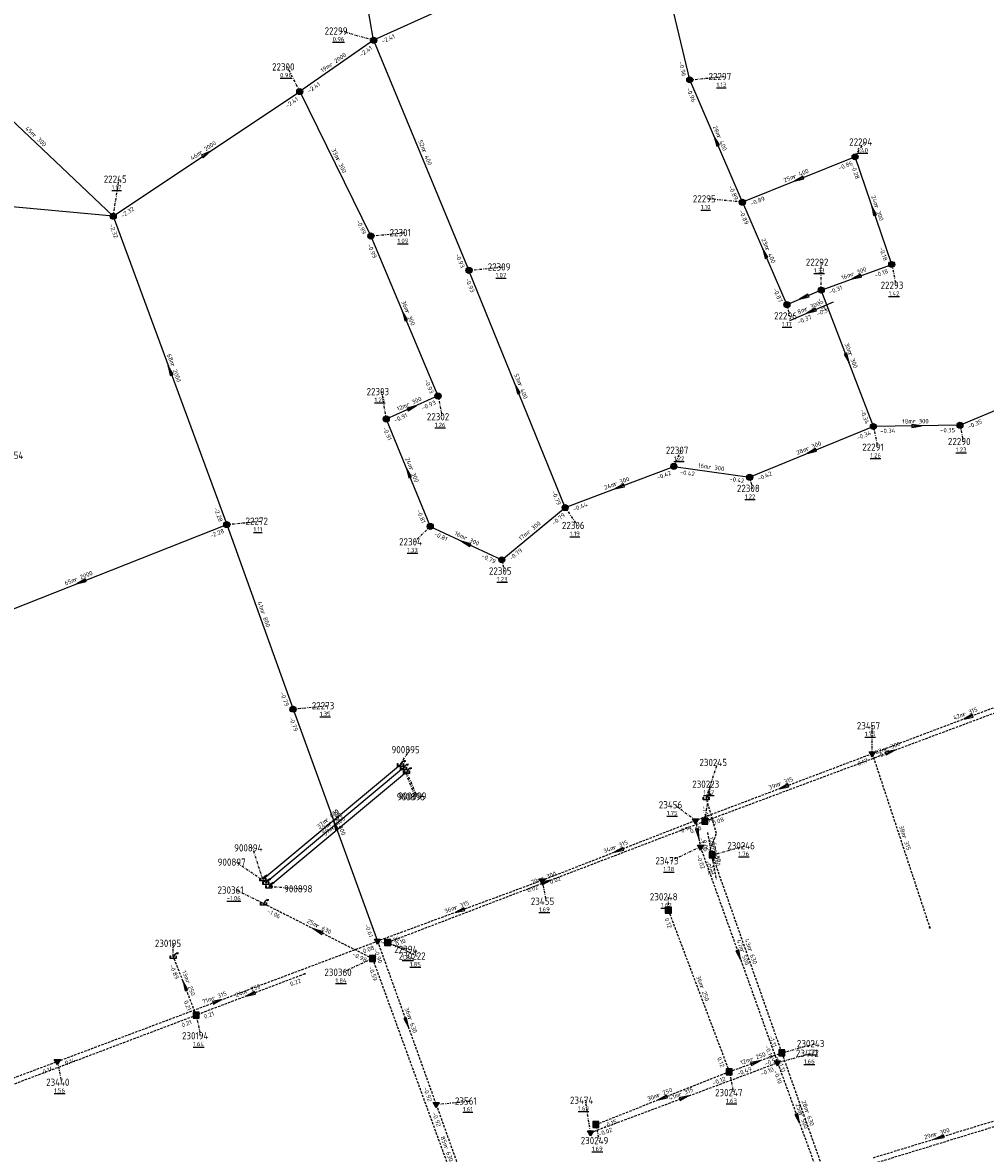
# Model space of a CAD drawing. Extents: x 188323 to 208361, y 565368 to 574910.
# Tile 160 of 256: x 201779 to 201978, y 570153 to 570387. Entities that reach past the tile are written whole.
import ezdxf

# ---------------------------------------------------------------- set-up
doc = ezdxf.new("R2010")
doc.units = 0
doc.linetypes.add('DASHDOT', pattern=[1, 0.5, -0.25, 0, -0.25])
doc.linetypes.add('DASHED', pattern=[0.75, 0.5, -0.25])
doc.layers.get('0').update_dxf_attribs({"linetype": 'CONTINUOUS'})
for name, color, linetype in [('RIO-AFM', 7, 'CONTINUOUS'), ('RIO-BOK', 7, 'CONTINUOUS'), ('RIO-DET', 7, 'CONTINUOUS'), ('RIO-KNP', 7, 'CONTINUOUS'), ('RIO-KNR', 7, 'CONTINUOUS'), ('RIO-LAG', 7, 'CONTINUOUS'), ('RIO-LAG_0B', 7, 'CONTINUOUS'), ('RIO-LAG_1B', 7, 'DASHED'), ('RIO-LAG_2B', 7, 'DASHED'), ('RIO-LEN', 7, 'CONTINUOUS'), ('RIO-MVD', 1, 'CONTINUOUS'), ('RIO-VRB', 6, 'DASHDOT'), ('RIO-VRH', 7, 'CONTINUOUS')]:
    doc.layers.add(name, color=color, linetype=linetype)
doc.styles.add('RIO-TXT', font='isocp.shx')

# ---------------------------------------------------------------- blocks, each defined once
blk = doc.blocks.new('L_VHR')
blk.add_lwpolyline([(-0.5, 0), (0.5, 0), (-0.5, 0.15), (-0.5, -0.15), (0.5, 0)])
blk = doc.blocks.new('K_IPG')
blk.add_circle((0, 0), 0.5)
for points in [[(0, 0), (-0.5, 0), (-0.433013, 0.25)], [(0, 0), (-0.433013, -0.25), (-0.5, 0)], [(0, 0), (-0.433013, 0.25), (-0.25, 0.433013)], [(0, 0), (-0.25, -0.433013), (-0.433013, -0.25)], [(0, 0), (-0.25, 0.433013), (0, 0.5)], [(0, 0), (0, -0.5), (-0.25, -0.433013)], [(0, 0), (0, 0.5), (0.25, 0.433013)], [(0, 0), (0.25, 0.433013), (0.433013, 0.25)], [(0, 0), (0.433013, 0.25), (0.5, 0)], [(0, 0), (0.5, 0), (0.433013, -0.25)], [(0, 0), (0.433013, -0.25), (0.25, -0.433013)], [(0, 0), (0.25, -0.433013), (0, -0.5)]]:
    blk.add_solid(points)
at = {"style": 'RIO-TXT', "flags": 1}
blk.add_attdef('KNOOPNAAM', (2, 2), '', height=1, dxfattribs=at)
blk = doc.blocks.new('K_IPD')
blk.add_lwpolyline([(-0.496027, 0.307994), (0.503973, 0.307994), (0.003973, -0.558031)], close=True)
blk.add_solid([(-0.496027, 0.307994), (0.503973, 0.307994), (0.003973, -0.558031)])
at = {"style": 'RIO-TXT', "flags": 1}
blk.add_attdef('KNOOPNAAM', (2, 2), '', height=1, dxfattribs=at)
blk = doc.blocks.new('K_IPR')
blk.add_lwpolyline([(-0.5, -0.5), (0.5, -0.5), (0.5, 0.5), (-0.5, 0.5)], close=True)
blk.add_solid([(-0.5, 0.5), (0.5, 0.5), (-0.5, -0.5), (0.5, -0.5)])
at = {"style": 'RIO-TXT', "flags": 1}
blk.add_attdef('KNOOPNAAM', (2, 2), '', height=1, dxfattribs=at)
blk = doc.blocks.new('K_UTB')
blk.add_lwpolyline([(0.5, 0.15), (0.5, -0.3), (-0.5, -0.3), (-0.5, 0.15), (-0.45, 0.15), (-0.45, -0.25), (0, -0.25), (0.45, -0.25), (0.45, 0.15)], close=True)
blk.add_lwpolyline([(0.85, 0.6), (0.55, 0.65), (0.614828, 0.459583), (0.850842, 0.598937)])
blk.add_arc((0.85, -0.25), 0.85, 90, 180)
at = {"style": 'RIO-TXT', "flags": 1}
blk.add_attdef('KNOOPNAAM', (2, 2), '', height=1, dxfattribs=at)
blk = doc.blocks.new('K_FIC')
blk.add_circle((0, 0), 0.0625)
at = {"style": 'RIO-TXT', "flags": 1}
blk.add_attdef('KNOOPNAAM', (2, 2), '', height=1, dxfattribs=at)
blk = doc.blocks.new('116_02______22292_____22296_')
at = {"layer": 'RIO-LAG_0B'}
blk.add_line((0, 0), (-9.046, -3.826), dxfattribs=at)
at = {"layer": 'RIO-VRH', "xscale": 2, "yscale": 2, "zscale": 2, "rotation": 202.9035}
blk.add_blockref('L_VHR', (-4.523, -1.913), dxfattribs=at)
at = {"layer": 'RIO-AFM', "style": 'RIO-TXT'}
blk.add_text('r 300', height=0.9, rotation=382.9034, dxfattribs=at).set_placement((-5.7133, -1.8724))
at = {"layer": 'RIO-BOK', "style": 'RIO-TXT'}
for s, p in [('-0.31', (-3.232, -2.8853)), ('-0.37', (-7.2112, -4.5696))]:
    blk.add_text(s, height=0.9, rotation=382.9034, dxfattribs=at).set_placement(p)
at = {"layer": 'RIO-LEN', "style": 'RIO-TXT'}
blk.add_text('8m', height=0.9, rotation=382.9034, dxfattribs=at).set_placement((-7.2052, -2.5039))
blk = doc.blocks.new('206_02______23456_____23473_')
at = {"layer": 'RIO-LAG_2B'}
blk.add_line((0, 0), (1.793, -9.656), dxfattribs=at)
at = {"layer": 'RIO-VRH', "xscale": 2, "yscale": 2, "zscale": 2, "rotation": 280.4958}
blk.add_blockref('L_VHR', (0.8965, -4.828), dxfattribs=at)
at = {"layer": 'RIO-AFM', "style": 'RIO-TXT'}
blk.add_text('r 500', height=0.9, rotation=280.4958, dxfattribs=at).set_placement((1.1912, -3.6748))
at = {"layer": 'RIO-BOK', "style": 'RIO-TXT'}
for s, p in [('0.05', (-1.1208, -1.6319)), ('-0.02', (-0.3316, -5.8803))]:
    blk.add_text(s, height=0.9, rotation=280.4958, dxfattribs=at).set_placement(p)
at = {"layer": 'RIO-LEN', "style": 'RIO-TXT'}
blk.add_text('6m', height=0.9, rotation=280.4958, dxfattribs=at).set_placement((0.8953, -2.0821))

msp = doc.modelspace()

# ---------------------------------------------------------------- linework, layer by layer
at = {"layer": 'RIO-LAG'}
for p, q in [((201828.432, 570210.24), (201856.928, 570233.92)), ((201857.568, 570233.216), (201829.072, 570209.472)), ((201829.712, 570208.704), (201858.208, 570232.448))]:
    msp.add_line(p, q, dxfattribs=at)
at = {"layer": 'RIO-LAG_0B'}
for p, q in [((201851.392, 570383.808), (201843.504, 570428.416)), ((201908.704, 570409.792), (201851.392, 570383.808)), ((201916.8, 570375.616), (201908.704, 570409.792)), ((201851.392, 570383.808), (201836.096, 570373.184)), ((201851.392, 570383.808), (201871.104, 570336.192)), ((201764.496, 570378.688), (201797.504, 570347.392)), ((201927.696, 570350.272), (201916.8, 570375.616)), ((201797.504, 570347.392), (201836.096, 570373.184)), ((201836.096, 570373.184), (201850.8, 570343.296)), ((201951.008, 570359.68), (201927.696, 570350.272)), ((201958.592, 570337.408), (201951.008, 570359.68)), ((201797.504, 570347.392), (201752.304, 570351.616)), ((201927.696, 570350.272), (201936.896, 570329.088)), ((201797.504, 570347.392), (201820.992, 570283.584)), ((201850.8, 570343.296), (201864.704, 570310.208)), ((201944, 570332.096), (201958.592, 570337.408)), ((201891.008, 570287.104), (201871.104, 570336.192)), ((201944, 570332.096), (201936.896, 570329.088)), ((201954.8, 570303.872), (201944, 570332.096)), ((201972.704, 570304.128), (201996.304, 570314.176)), ((201864.704, 570310.208), (201854, 570305.408)), ((201854, 570305.408), (201863.104, 570283.2)), ((201954.8, 570303.872), (201929.2, 570293.376)), ((201972.704, 570304.128), (201954.8, 570303.872)), ((201891.008, 570287.104), (201913.504, 570295.616)), ((201913.504, 570295.616), (201929.2, 570293.376)), ((201877.904, 570276.288), (201891.008, 570287.104)), ((201760.704, 570259.776), (201820.992, 570283.584)), ((201820.992, 570283.584), (201834.704, 570245.376)), ((201863.104, 570283.2), (201877.904, 570276.288)), ((201834.704, 570245.376), (201852.192, 570197.376))]:
    msp.add_line(p, q, dxfattribs=at)
at = {"layer": 'RIO-LAG_1B'}
for p, q in [((201919.904, 570222.208), (201996.64, 570250.88)), ((201854.288, 570197.12), (201919.904, 570222.208)), ((201921.424, 570215.232), (201935.824, 570174.272)), ((201828.624, 570205.184), (201851.152, 570193.792)), ((201912.368, 570203.776), (201924.976, 570170.368)), ((201814.688, 570182.08), (201809.936, 570194.176)), ((201851.152, 570193.792), (201880.272, 570113.92)), ((201837.136, 570190.592), (201814.688, 570182.08)), ((201722.416, 570147.2), (201814.688, 570182.08)), ((201924.976, 570170.368), (201935.824, 570174.272)), ((201935.824, 570174.272), (201945.024, 570148.288)), ((201897.344, 570159.424), (201924.976, 570170.368))]:
    msp.add_line(p, q, dxfattribs=at)
for points in [[(201921.424, 570215.232), (201921.024, 570216.32), (201922.32, 570219.648), (201920.208, 570227.008)], [(202019.904, 570171.264), (201955.392, 570151.488), (201945.024, 570148.288)]]:
    msp.add_lwpolyline(points, dxfattribs=at)
at = {"layer": 'RIO-LAG_2B'}
for p, q in [((201994.304, 570251.2), (201954.56, 570236.16)), ((201954.56, 570236.16), (201917.984, 570222.336)), ((201954.56, 570236.16), (201966.48, 570200.128)), ((201917.984, 570222.336), (201886.224, 570209.92)), ((201917.984, 570222.336), (201919.008, 570216.832)), ((201919.008, 570216.832), (201934.976, 570172.224)), ((201886.224, 570209.92), (201852.192, 570197.376)), ((201785.936, 570172.48), (201852.192, 570197.376)), ((201852.192, 570197.376), (201864.32, 570163.584)), ((201712.224, 570144.768), (201785.936, 570172.48)), ((201896.256, 570157.76), (201934.976, 570172.224)), ((201934.976, 570172.224), (201943.408, 570149.056)), ((201864.32, 570163.584), (201892.256, 570085.504)), ((201954.784, 570152.576), (201982.064, 570160.896))]:
    msp.add_line(p, q, dxfattribs=at)
at = {"layer": 'RIO-VRB'}
for p, q in [((201851.4, 570383.8), (201844.4321, 570385.7265)), ((201836.1, 570373.2), (201833.5616, 570378.2945)), ((201916.8, 570375.6), (201923.875, 570376.3)), ((201951, 570359.7), (201952.9764, 570362.7558)), ((201797.5, 570347.4), (201798.7276, 570355.0677)), ((201927.7, 570350.3), (201920.625, 570350.9978)), ((201850.8, 570343.3), (201857.875, 570344)), ((201944, 570332.1), (201943.9992, 570337.875)), ((201958.6, 570337.4), (201959.4806, 570333.102)), ((201871.1, 570336.2), (201878.175, 570336.9)), ((201936.9, 570329.1), (201937.4335, 570326.7716)), ((201854, 570305.4), (201853.1179, 570311.0977)), ((201864.7, 570310.2), (201865.5806, 570305.902)), ((201954.8, 570303.9), (201955.6806, 570299.602)), ((201972.7, 570304.1), (201973.4071, 570300.7868)), ((201913.5, 570295.6), (201915.0372, 570298.9632)), ((201929.2, 570293.4), (201929.7335, 570291.0716)), ((201891, 570287.1), (201893.537, 570283.4047)), ((201821, 570283.6), (201828.075, 570284.3)), ((201863.1, 570283.2), (201859.8394, 570280.011)), ((201877.9, 570276.3), (201878.4335, 570273.9716)), ((201834.7, 570245.4), (201841.775, 570246.1)), ((201954.56, 570236.18), (201954.5592, 570241.955)), ((201856.93, 570233.95), (201858.9064, 570237.0058)), ((201920.21, 570227.01), (201922.629, 570234.3586)), ((201857.57, 570233.19), (201859.989, 570227.2414)), ((201858.21, 570232.42), (201860.2871, 570227.4111)), ((201919.91, 570222.2), (201921.1376, 570229.8677)), ((201917.98, 570222.36), (201913.5843, 570225.5963)), ((201828.43, 570210.27), (201826.3511, 570216.6782)), ((201919, 570216.85), (201912.8742, 570214.0102)), ((201921.42, 570215.21), (201928.3875, 570217.1387)), ((201829.07, 570209.5), (201822.9419, 570213.7359)), ((201829.71, 570208.73), (201836.6775, 570208.2013)), ((201886.22, 570209.94), (201887.1006, 570205.642)), ((201828.62, 570205.18), (201822.9108, 570207.9562)), ((201912.37, 570203.78), (201912.3697, 570206.555)), ((201809.94, 570194.16), (201809.9397, 570196.935)), ((201852.2, 570197.4), (201858.8482, 570195.68)), ((201854.29, 570197.15), (201860.4169, 570194.3122)), ((201851.15, 570193.78), (201845.0242, 570190.9402)), ((201814.68, 570182.1), (201815.5606, 570177.802)), ((201935.83, 570174.26), (201942.7975, 570176.1887)), ((201934.97, 570172.25), (201941.9375, 570174.1787)), ((201785.93, 570172.48), (201786.8106, 570168.182)), ((201924.98, 570170.34), (201925.8606, 570166.042)), ((201864.32, 570163.6), (201871.395, 570164.3)), ((201896.26, 570157.77), (201895.204, 570164.4525)), ((201897.35, 570159.43), (201898.0571, 570156.1168))]:
    msp.add_line(p, q, dxfattribs=at)

# ---------------------------------------------------------------- block references
at = {"layer": 'RIO-DET'}
for name, p in [('116_02______22292_____22296_', (201946.496, 570329.6)), ('206_02______23456_____23473_', (201920.48, 570219.84))]:
    msp.add_blockref(name, p, dxfattribs=at)
at = {"layer": 'RIO-KNP', "xscale": 1.25, "yscale": 1.25, "zscale": 1.25}
for name, p in [('K_IPG', (201851.392, 570383.808)), ('K_IPG', (201916.8, 570375.616)), ('K_IPG', (201836.096, 570373.184)), ('K_IPG', (201951.008, 570359.68)), ('K_IPG', (201927.696, 570350.272)), ('K_IPG', (201797.504, 570347.392)), ('K_IPG', (201850.8, 570343.296)), ('K_IPG', (201958.592, 570337.408)), ('K_IPG', (201871.104, 570336.192)), ('K_IPG', (201944, 570332.096)), ('K_IPG', (201936.896, 570329.088)), ('K_IPG', (201864.704, 570310.208)), ('K_IPG', (201854, 570305.408)), ('K_IPG', (201954.8, 570303.872)), ('K_IPG', (201972.704, 570304.128)), ('K_IPG', (201913.504, 570295.616)), ('K_IPG', (201929.2, 570293.376)), ('K_IPG', (201891.008, 570287.104)), ('K_IPG', (201820.992, 570283.584)), ('K_IPG', (201863.104, 570283.2)), ('K_IPG', (201877.904, 570276.288)), ('K_IPG', (201834.704, 570245.376)), ('K_UTB', (201856.928, 570233.92)), ('K_IPD', (201954.56, 570236.16)), ('K_UTB', (201857.568, 570233.216)), ('K_UTB', (201858.208, 570232.448)), ('K_UTB', (201920.208, 570227.008)), ('K_IPD', (201917.984, 570222.336)), ('K_IPR', (201919.904, 570222.208)), ('K_IPD', (201919.008, 570216.832)), ('K_IPR', (201921.424, 570215.232)), ('K_UTB', (201828.432, 570210.24)), ('K_UTB', (201829.072, 570209.472)), ('K_UTB', (201829.712, 570208.704)), ('K_IPD', (201886.224, 570209.92)), ('K_UTB', (201828.624, 570205.184)), ('K_IPR', (201912.368, 570203.776)), ('K_FIC', (201966.48, 570200.128)), ('K_IPD', (201852.192, 570197.376)), ('K_IPR', (201854.288, 570197.12)), ('K_UTB', (201809.936, 570194.176)), ('K_IPR', (201851.152, 570193.792)), ('K_FIC', (201837.136, 570190.592)), ('K_IPR', (201814.688, 570182.08)), ('K_IPR', (201935.824, 570174.272)), ('K_IPD', (201785.936, 570172.48)), ('K_IPD', (201934.976, 570172.224)), ('K_IPR', (201924.976, 570170.368)), ('K_IPD', (201864.32, 570163.584)), ('K_IPR', (201897.344, 570159.424)), ('K_IPD', (201896.256, 570157.76))]:
    msp.add_blockref(name, p, dxfattribs=at)
at = {"layer": 'RIO-VRH'}
for p, xscale, yscale, zscale, rotation in [((201922.25, 570362.95), 2, 2, 2, 113.3146), ((201816.8, 570360.3), 2, 2, 2, 33.7551), ((201939.35, 570355), 2, 2, 2, 201.9686), ((201954.8, 570348.55), 2, 2, 2, 108.8267), ((201932.3, 570339.7), 2, 2, 2, 473.4657), ((201951.3, 570334.75), 2, 2, 2, 199.9496), ((201940.45, 570330.6), 2, 2, 2, 202.9035), ((201857.75, 570326.75), 2, 2, 2, 472.7863), ((201949.4, 570318), 2, 2, 2, 290.9627), ((201809.25, 570315.5), 2, 2, 2, 470.2277), ((201881.05, 570311.65), 2, 2, 2, 112.0693), ((201859.35, 570307.8), 2, 2, 2, 384.1585), ((201963.75, 570304), 2, 2, 2, 360.6401), ((201942, 570298.65), 2, 2, 2, 202.299), ((201858.55, 570294.3), 2, 2, 2, 472.2961), ((201902.25, 570291.35), 2, 2, 2, 200.6934), ((201870.5, 570279.75), 2, 2, 2, 515.0068), ((201790.85, 570271.7), 2, 2, 2, 201.5366), ((201974.43, 570243.69), 2, 2, 2, 200.7023), ((201958.275, 570236.535), 2, 2, 2, 20.486), ((201936.27, 570229.27), 2, 2, 2, 200.6946), ((201843.45, 570221.4), 2, 2, 2, 470.0381), ((201918.49, 570219.605), 2, 2, 2, 280.4958), ((201902.1, 570216.15), 2, 2, 2, 201.3562), ((201921.22, 570215.775), -0.053, -0.053, -0.053, 109.5002), ((201887.1, 570209.675), 2, 2, 2, 20.8919), ((201869.21, 570203.67), 2, 2, 2, 200.2322), ((201839.885, 570199.48), 2, 2, 2, 513.1637), ((201926.985, 570194.55), 2, 2, 2, 289.7081), ((201812.31, 570188.13), 2, 2, 2, 111.4635), ((201819.065, 570184.94), 2, 2, 2, 20.6061), ((201825.905, 570186.34), 2, 2, 2, 200.6909), ((201858.26, 570180.5), 2, 2, 2, 289.7339), ((201930.405, 570172.3), 2, 2, 2, 19.8623), ((201911.165, 570164.885), 2, 2, 2, 201.5449), ((201915.615, 570165.01), 2, 2, 2, 20.5069), ((201939.19, 570160.655), 2, 2, 2, 290.006), ((201968.425, 570156.73), 2, 2, 2, 196.9918)]:
    msp.add_blockref('L_VHR', p, dxfattribs=dict(at, xscale=xscale, yscale=yscale, zscale=zscale, rotation=rotation))

# ---------------------------------------------------------------- texts
at = {"layer": 'RIO-AFM', "style": 'RIO-TXT'}
for s, rotation, p in [('r 2000', 394.7111, (201842.5743, 570378.3001)), ('r 300', 316.5189, (201780.7655, 570363.9807)), ('r 400', 293.3145, (201922.3961, 570363.8953)), ('r 2000', 33.7551, (201815.6241, 570360.1155)), ('r 400', 292.4898, (201861.4167, 570360.9462)), ('r 300', 296.187, (201843.5502, 570359.2022)), ('r 400', 381.9686, (201938.4084, 570355.1673)), ('r 300', 288.8267, (201955.0184, 570349.4807)), ('r 400', 293.4657, (201932.4423, 570340.6451)), ('r 300', 19.9496, (201950.368, 570334.9436)), ('r 300', 292.7863, (201857.9073, 570327.6949)), ('r 300', 290.9627, (201949.5855, 570318.9389)), ('r 2000', 290.2277, (201809.3653, 570316.6939)), ('r 400', 292.0693, (201881.2241, 570312.595)), ('r 300', 384.1585, (201858.4046, 570307.9274)), ('r 300', 360.6401, (201962.9341, 570304.4961)), ('r 300', 382.299, (201941.0572, 570298.8126)), ('r 300', 292.2961, (201858.7118, 570295.2424)), ('r 300', 352.024, (201920.6174, 570295.1121)), ('r 300', 20.6934, (201901.3156, 570291.5315)), ('r 300', 39.4991, (201883.5067, 570281.5703)), ('r 300', 335.0068, (201869.9787, 570280.5499)), ('r 2000', 21.5366, (201789.6615, 570271.7684)), ('r 800', 289.7369, (201828.0587, 570265.4358)), ('r 315', 380.7023, (201973.4904, 570243.8832)), ('r 300', 20.486, (201957.3412, 570236.7198)), ('r 315', 380.6946, (201935.3309, 570229.4624)), ('r 400', 39.7184, (201841.7372, 570221.9767)), ('r 400', 399.7303, (201842.37, 570221.2201)), ('r 400', 39.7303, (201843.0174, 570220.4417)), ('r 800', 290.0381, (201843.6569, 570222.3382)), ('r 315', 381.3562, (201901.1595, 570216.3301)), ('r 315', 288.2991, (201960.7514, 570219.0799)), ('r 630', 289.5002, (201921.4207, 570216.7059)), ('r 300', 20.8919, (201886.1647, 570209.8531)), ('r 315', 380.2322, (201868.2728, 570203.8691)), ('r 630', 333.1637, (201839.3907, 570200.2989)), ('r 500', 289.7081, (201927.1961, 570195.4867)), ('r 630', 289.3937, (201928.8401, 570195.6699)), ('r 250', 291.4635, (201812.4823, 570189.0683)), ('r 250', 380.6909, (201824.9678, 570186.528)), ('r 250', 290.6681, (201918.867, 570187.9986)), ('r 315', 20.6061, (201818.1307, 570185.1228)), ('r 630', 289.7339, (201858.4673, 570181.4353)), ('r 250', 19.8623, (201929.4732, 570172.495)), ('r 250', 21.5449, (201910.2276, 570165.0524)), ('r 315', 20.5069, (201914.681, 570165.1944)), ('r 630', 289.528, (201940.6382, 570162.2188)), ('r 500', 290.006, (201939.3896, 570161.5899)), ('r 300', 16.9918, (201967.5039, 570156.9713)), ('r 630', 290.0432, (201865.9269, 570154.7966))]:
    msp.add_text(s, height=0.9, rotation=rotation, dxfattribs=at).set_placement(p)
at = {"layer": 'RIO-BOK', "style": 'RIO-TXT'}
for s, rotation, p in [('-2.41', 384.4038, (201853.2536, 570383.1047)), ('-2.41', 394.7111, (201848.8223, 570380.3221)), ('-0.96', 283.3323, (201914.5121, 570379.271)), ('-2.41', 394.7111, (201838.0481, 570372.8476)), ('-0.96', 293.3145, (201916.0693, 570373.7601)), ('-2.41', 33.7551, (201833.4687, 570369.7573)), ('-0.86', 381.9686, (201947.7165, 570356.8801)), ('-0.28', 288.8267, (201950.1275, 570357.9229)), ('-0.89', 293.3145, (201924.8059, 570353.5169)), ('-0.89', 381.9686, (201929.5224, 570349.5265)), ('-2.32', 33.7551, (201799.4417, 570347.0139)), ('-0.89', 293.4657, (201926.9741, 570348.4581)), ('-2.32', 290.2277, (201796.6712, 570345.6021)), ('-0.99', 296.187, (201847.7515, 570346.3694)), ('-0.99', 292.7863, (201850.0523, 570341.4669)), ('-0.93', 292.4898, (201868.2664, 570339.4644)), ('-0.18', 288.8267, (201955.964, 570340.833)), ('-0.18', 19.9496, (201955.2234, 570334.6848)), ('-0.93', 292.0693, (201870.3295, 570334.3764)), ('-0.31', 19.9496, (201945.7935, 570331.2617)), ('-0.87', 293.4657, (201933.9948, 570332.3081)), ('-0.31', 290.9627, (201943.1944, 570330.2916)), ('-0.93', 292.7863, (201861.8405, 570313.4455)), ('-0.93', 384.1585, (201861.5305, 570307.2491)), ('-0.34', 290.9627, (201952.0418, 570307.2337)), ('-0.91', 384.1585, (201855.8506, 570304.6967)), ('-0.35', 23.1669, (201974.5377, 570303.3637)), ('-0.91', 292.2961, (201853.2367, 570303.5733)), ('-0.34', 382.299, (201951.5323, 570301.0627)), ('-0.34', 360.6401, (201956.2162, 570302.5166)), ('-0.35', 360.6401, (201968.6163, 570302.663)), ('-0.42', 20.6934, (201910.1591, 570292.8413)), ('-0.42', 352.024, (201914.693, 570294.0201)), ('-0.42', 352.024, (201924.9467, 570292.5899)), ('-0.42', 382.299, (201931.0268, 570292.6371)), ('-0.79', 292.0693, (201888.1913, 570290.3853)), ('-2.28', 290.2277, (201818.3073, 570286.9771)), ('-0.81', 292.2961, (201860.2612, 570286.4675)), ('-0.79', 39.4991, (201888.7262, 570283.411)), ('-0.44', 20.6934, (201892.8042, 570286.285)), ('-2.28', 21.5366, (201817.6992, 570280.7921)), ('-0.81', 335.0068, (201863.7783, 570281.3401)), ('-0.79', 335.0068, (201873.5959, 570276.7705)), ('-0.79', 39.4991, (201879.8706, 570276.1102)), ('-0.79', 289.7369, (201832.0199, 570248.7942)), ('-0.79', 290.0381, (201833.8653, 570243.6048)), ('0.17', 380.7023, (201956.3649, 570235.3664)), ('0.17', 380.6946, (201951.7167, 570233.6333)), ('-1.15', 286.0663, (201919.2529, 570225.277)), ('0.14', 380.6946, (201919.7847, 570221.5462)), ('0.08', 20.486, (201921.7113, 570221.3785)), ('0.14', 381.3562, (201915.1678, 570219.7778)), ('0.08', 20.8919, (201917.0825, 570219.6221)), ('-1.12', 289.5002, (201918.7304, 570218.6073)), ('-0.02', 289.7081, (201918.155, 570215.0597)), ('-1.11', 289.3937, (201920.5652, 570213.4243)), ('0.02', 380.2322, (201883.3568, 570207.4146)), ('0.02', 381.3562, (201888.034, 570209.1471)), ('-1.06', 333.1637, (201829.2381, 570203.2992)), ('0.12', 290.6681, (201911.5551, 570201.9758)), ('-0.61', 290.0381, (201849.5083, 570200.7826)), ('-0.06', 380.2322, (201853.9981, 570196.5717)), ('0.10', 20.8919, (201856.097, 570196.3413)), ('-0.98', 333.1637, (201846.8654, 570194.394)), ('0.08', 20.6061, (201849.3598, 570194.8363)), ('-0.90', 289.7339, (201851.3558, 570195.6093)), ('-0.89', 291.4635, (201809.1502, 570192.3446)), ('-0.59', 290.0432, (201850.3155, 570191.9848)), ('0.22', 380.6909, (201834.2902, 570188.0246)), ('0.21', 291.4635, (201812.0806, 570184.9028)), ('0.21', 380.6909, (201816.4847, 570181.2861)), ('0.21', 20.7022, (201811.844, 570179.5315)), ('-1.11', 289.3937, (201933.172, 570177.6709)), ('-0.10', 289.7081, (201932.2955, 570175.6476)), ('0.14', 20.6238, (201783.0905, 570169.9154)), ('0.14', 20.6061, (201787.733, 570171.6623)), ('0.12', 290.6681, (201922.433, 570173.1842)), ('-0.49', 19.8623, (201926.7722, 570169.4989)), ('-0.10', 20.5069, (201931.6196, 570169.502)), ('-0.53', 19.8623, (201932.4491, 570171.5499)), ('-1.11', 289.528, (201934.9793, 570172.4723)), ('-0.12', 21.5449, (201921.6796, 570167.5316)), ('-0.10', 290.006, (201934.1343, 570170.4553)), ('-0.92', 289.7339, (201861.6374, 570166.9933)), ('-0.92', 289.6874, (201863.4743, 570161.81)), ('-0.15', 21.5449, (201899.1661, 570158.6419)), ('-0.02', 20.5069, (201898.0616, 570156.9492))]:
    msp.add_text(s, height=0.9, rotation=rotation, dxfattribs=at).set_placement(p)
at = {"layer": 'RIO-KNR', "style": 'RIO-TXT'}
for s, p in [('22299', (201841.2446, 570384.9765)), ('22300', (201830.3741, 570377.5445)), ('22297', (201920.6875, 570375.55)), ('22294', (201949.7889, 570362.0058)), ('22245', (201795.5401, 570354.3177)), ('22295', (201917.4375, 570350.2478)), ('22301', (201854.6875, 570343.25)), ('22309', (201874.9875, 570336.15)), ('22292', (201940.8117, 570337.125)), ('22293', (201956.2931, 570332.352)), ('22296', (201934.246, 570326.0216)), ('22303', (201849.9304, 570310.3477)), ('22302', (201862.3931, 570305.152)), ('22291', (201952.4931, 570298.852)), ('22290', (201970.2196, 570300.0368)), ('22254', (201774.1495, 570297.1547)), ('22307', (201911.8497, 570298.2132)), ('22308', (201926.546, 570290.3216)), ('22272', (201824.8875, 570283.55)), ('22306', (201890.3495, 570282.6547)), ('22304', (201856.6519, 570279.261)), ('22305', (201875.246, 570273.2216)), ('22273', (201838.5875, 570245.35)), ('23457', (201951.3717, 570241.205)), ('900895', (201855.0814, 570236.2558)), ('230245', (201918.804, 570233.6086)), ('230223', (201917.3126, 570229.1177)), ('900896', (201856.164, 570226.4914)), ('900899', (201856.4621, 570226.6611)), ('23456', (201910.3968, 570224.8463)), ('230246', (201924.5625, 570216.3887)), ('900894', (201822.5261, 570215.9282)), ('900897', (201819.1169, 570212.9859)), ('23473', (201909.6867, 570213.2602)), ('230361', (201819.0858, 570207.2062)), ('900898', (201832.8525, 570207.4513)), ('23455', (201883.9131, 570204.892)), ('230248', (201908.5447, 570205.805)), ('230195', (201806.1147, 570196.185)), ('22394', (201855.6607, 570194.93)), ('230222', (201856.5919, 570193.5622)), ('230360', (201841.1992, 570190.1902)), ('230194', (201811.7356, 570177.052)), ('230243', (201938.9725, 570175.4387)), ('23472', (201938.75, 570173.4287)), ('23440', (201783.6231, 570167.432)), ('230247', (201922.0356, 570165.292)), ('23561', (201868.2075, 570163.55)), ('23474', (201892.0165, 570163.7025)), ('230249', (201894.2321, 570155.3668))]:
    msp.add_text(s, height=1.5, dxfattribs=at).set_placement(p)
at = {"layer": 'RIO-LEN', "style": 'RIO-TXT'}
for s, rotation, p in [('19m', 394.7111, (201840.7995, 570377.0688)), ('45m', 316.5189, (201779.1973, 570365.4662)), ('28m', 293.3145, (201921.5402, 570365.8785)), ('52m', 292.4898, (201860.5894, 570362.9415)), ('46m', 33.7551, (201813.8283, 570358.9152)), ('33m', 296.187, (201842.596, 570361.14)), ('25m', 381.9686, (201936.4058, 570354.3579)), ('24m', 288.8267, (201954.3203, 570351.5248)), ('23m', 293.4657, (201931.5812, 570342.626)), ('16m', 19.9496, (201948.3376, 570334.2065)), ('36m', 292.7863, (201857.0697, 570329.6859)), ('30m', 290.9627, (201948.8117, 570320.9555)), ('68m', 290.2277, (201808.6175, 570318.7203)), ('53m', 292.0693, (201880.4114, 570314.5964)), ('12m', 384.1585, (201856.4344, 570307.0421)), ('18m', 360.6401, (201960.7743, 570304.4706)), ('24m', 292.2961, (201857.8912, 570297.2404)), ('28m', 382.299, (201939.0593, 570297.9917)), ('16m', 352.024, (201918.4781, 570295.4105)), ('24m', 20.6934, (201899.295, 570290.7682)), ('16m', 335.0068, (201868.0204, 570281.4613)), ('17m', 39.4991, (201881.84, 570280.1963)), ('65m', 21.5366, (201787.6523, 570270.9754)), ('41m', 289.7369, (201827.3282, 570267.4686)), ('42m', 380.7023, (201971.4704, 570243.1183)), ('82m', 20.486, (201955.3178, 570235.9638)), ('39m', 380.6946, (201933.3108, 570228.6977)), ('37m', 39.7184, (201840.0758, 570220.5963)), ('51m', 290.0381, (201842.9157, 570224.367)), ('37m', 399.7303, (201840.7098, 570219.8383)), ('37m', 39.7303, (201841.3563, 570219.061)), ('38m', 288.2991, (201960.0721, 570221.1303)), ('12m', 289.5002, (201920.6987, 570218.7417)), ('34m', 381.3562, (201899.1484, 570215.5422)), ('70m', 20.8919, (201884.1467, 570209.0828)), ('36m', 380.2322, (201866.2465, 570203.1208)), ('25m', 333.1637, (201837.4628, 570201.2728)), ('47m', 289.7081, (201926.4666, 570197.5198)), ('43m', 289.3937, (201928.1218, 570197.7069)), ('13m', 291.4635, (201811.6909, 570191.0781)), ('36m', 290.6681, (201918.1036, 570190.0192)), ('71m', 20.6061, (201816.1089, 570184.3626)), ('24m', 380.6909, (201822.9476, 570185.7635)), ('36m', 289.7339, (201857.737, 570183.468)), ('12m', 19.8623, (201927.4417, 570171.761)), ('30m', 21.5449, (201908.2185, 570164.2591)), ('41m', 20.5069, (201912.6579, 570164.4377)), ('28m', 289.528, (201939.9151, 570164.2541)), ('25m', 290.006, (201938.6496, 570163.6192)), ('29m', 16.9918, (201965.4382, 570156.34)), ('85m', 290.0432, (201865.1856, 570156.8254))]:
    msp.add_text(s, height=0.9, rotation=rotation, dxfattribs=at).set_placement(p)
at = {"layer": 'RIO-MVD', "style": 'RIO-TXT'}
for s, p in [('%%U0.96', (201842.9021, 570383.5765)), ('%%U0.96', (201832.0316, 570376.1445)), ('%%U1.13', (201922.345, 570374.15)), ('%%U1.40', (201951.4464, 570360.6058)), ('%%U1.17', (201797.1976, 570352.9177)), ('%%U1.10', (201919.095, 570348.8478)), ('%%U1.09', (201856.345, 570341.85)), ('%%U1.07', (201876.645, 570334.75)), ('%%U1.33', (201942.4692, 570335.725)), ('%%U1.42', (201957.9506, 570330.952)), ('%%U1.17', (201935.9035, 570324.6216)), ('%%U1.26', (201851.5879, 570308.9477)), ('%%U1.26', (201864.0506, 570303.752)), ('%%U1.22', (201913.5072, 570296.8132)), ('%%U1.26', (201954.1506, 570297.452)), ('%%U1.23', (201971.8771, 570298.6368)), ('%%U1.22', (201928.2035, 570288.9216)), ('%%U1.11', (201826.545, 570282.15)), ('%%U1.19', (201892.007, 570281.2547)), ('%%U1.33', (201858.3094, 570277.861)), ('%%U1.23', (201876.9035, 570271.8216)), ('%%U1.35', (201840.245, 570243.95)), ('%%U1.75', (201953.0292, 570239.805)), ('%%U1.87', (201919.6076, 570227.7177)), ('%%U1.75', (201912.0543, 570223.4463)), ('%%U1.76', (201926.8575, 570214.9887)), ('%%U1.78', (201911.3442, 570211.8602)), ('%%U-1.06', (201820.9983, 570205.8062)), ('%%U1.69', (201885.5706, 570203.492)), ('%%U1.62', (201910.8397, 570204.405)), ('%%U1.84', (201857.3182, 570193.53)), ('%%U1.85', (201858.8869, 570192.1622)), ('%%U1.84', (201843.4942, 570188.7902)), ('%%U1.64', (201814.0306, 570175.652)), ('%%U1.71', (201941.2675, 570174.0387)), ('%%U1.66', (201940.4075, 570172.0287)), ('%%U1.56', (201785.2806, 570166.032)), ('%%U1.63', (201924.3306, 570163.892)), ('%%U1.61', (201869.865, 570162.15)), ('%%U1.69', (201893.674, 570162.3025)), ('%%U1.69', (201896.5271, 570153.9668))]:
    msp.add_text(s, height=0.9, dxfattribs=at).set_placement(p)

doc.saveas('drawing.dxf')
